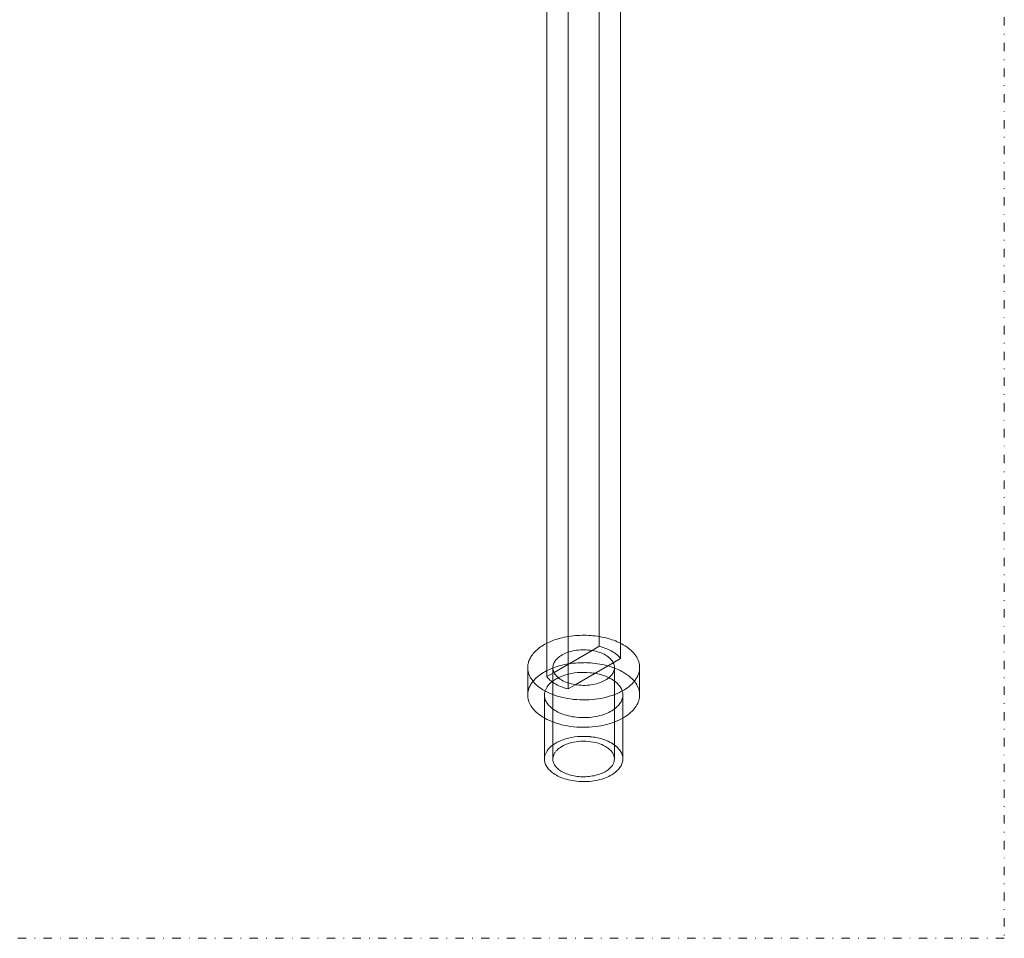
# Model space of a CAD drawing. Header units: millimetres. Extents: x -48 to 1379, y -71 to 1988.
# Tile 6 of 20: x 1024 to 1376, y -71 to 257. Entities that reach past the tile are written whole.
import ezdxf

# ---------------------------------------------------------------- set-up
doc = ezdxf.new("R2010")
doc.units = ezdxf.units.MM
doc.header["$MEASUREMENT"] = 0
doc.linetypes.add('DASHEDDOT', pattern=[9.2, 3, -3, 0.2, -3])
doc.layers.add('Default', color=7, linetype='Continuous', true_color=0xffffff)

msp = doc.modelspace()

# ---------------------------------------------------------------- linework, layer by layer
at = {"layer": 'Default', "color": 7, "linetype": 'DASHEDDOT', "lineweight": 5, "true_color": 0xffffff}
msp.add_line((1375.63, 1987.57), (1375.63, -71.22), dxfattribs=at)
at = {"layer": 'Default', "color": 131, "linetype": 'Continuous', "lineweight": 5, "true_color": 0xa0ffff}
for p, q in [((1230.86, 33.12), (1230.86, 350.74)), ((1238.44, 28.74), (1238.44, 346.36)), ((1212.1, 22.29), (1212.1, 339.91)), ((1219.68, 17.91), (1219.68, 335.52)), ((1230.86, 33.12), (1228.27, 31.62)), ((1228.27, 31.62), (1214.69, 23.78)), ((1235.85, 27.24), (1238.44, 28.74)), ((1205.27, 25.51), (1205.27, 15.71)), ((1214.27, 25.51), (1214.27, -7.15)), ((1222.27, 19.4), (1235.85, 27.24)), ((1236.27, 25.51), (1236.27, -7.15)), ((1245.27, 25.51), (1245.27, 15.71)), ((1214.69, 23.78), (1212.1, 22.29)), ((1219.68, 17.91), (1222.27, 19.4)), ((1211.27, 15.71), (1211.27, -7.15)), ((1239.27, 15.71), (1239.27, -7.15))]:
    msp.add_line(p, q, dxfattribs=at)
at = {"layer": 'Default', "color": 3, "linetype": 'DASHEDDOT', "lineweight": 5, "true_color": 0x00ff00}
msp.add_line((1375.63, -71.22), (-48.22, -71.22), dxfattribs=at)
at = {"layer": 'Default', "color": 131, "linetype": 'Continuous', "lineweight": 5, "true_color": 0xa0ffff}
for centre, radius, start, end in [((1223.64, 10.47), 26.41, 106.4764, 112.388), ((1224.42, 7.85), 29.14, 100.4677, 106.4764), ((1225.18, 3.7), 33.36, 94.8524, 100.4677), ((1225.27, 2.63), 34.43, 89.6667, 94.8524), ((1225.27, 2.77), 34.29, 84.47, 89.6667), ((1225.39, 3.98), 33.08, 78.8241, 84.47), ((1226.25, 8.33), 28.64, 72.7567, 78.8241), ((1227.08, 10.99), 25.86, 66.768, 72.7567), ((1217.21, 22.04), 13.08, 126.6744, 135.6256), ((1220.14, 18.1), 18, 119.0467, 126.6744), ((1221.51, 15.64), 20.82, 112.388, 119.0467), ((1225.08, 14.53), 17.32, 97.8529, 106.6013), ((1225.28, 13.1), 18.77, 89.3148, 97.8529), ((1225.28, 13.36), 18.5, 80.7158, 89.3148), ((1226.12, 13.78), 19.91, 68.1418, 76.2426), ((1228.2, 18.96), 14.33, 58.5912, 68.1418), ((1229.29, 16.14), 20.25, 60.0002, 66.768), ((1231, 19.11), 16.82, 48.4717, 60.0002), ((1235.16, 23.81), 10.55, 33.8974, 48.4717), ((1212.72, 25.35), 7.47, 156.5337, 167.9346), ((1213.52, 25), 8.34, 145.3333, 156.5337), ((1215.79, 23.43), 11.1, 135.6256, 145.3333), ((1220.06, 24.39), 6.09, 128.8708, 144.4601), ((1222.6, 21.24), 10.14, 116.8031, 128.8708), ((1223.77, 18.92), 12.75, 106.6013, 116.8031), ((1225.56, 15.05), 16.79, 71.2842, 80.7158), ((1227.18, 19.84), 11.74, 60.0002, 71.2842), ((1228.56, 22.23), 8.97, 45.4609, 60.0002), ((1231.29, 25), 5.09, 26.1123, 45.4609), ((1229.56, 21.19), 11.71, 48.5628, 58.5912), ((1232.13, 24.1), 7.83, 36.2903, 48.5628), ((1236.88, 24.96), 8.48, 17.9619, 33.8974), ((1211.94, 25.51), 6.67, 167.9346, 180), ((1211.95, 25.51), 6.68, 180, 196.4808), ((1221.51, 5.84), 20.82, 112.388, 119.0467), ((1223.64, 0.67), 26.41, 106.4764, 112.388), ((1217.95, 25.51), 3.68, 161.0602, 180), ((1217.94, 25.51), 3.67, 180, 193.5221), ((1218.48, 25.64), 4.22, 193.5221, 206.1246), ((1218.99, 25.16), 4.78, 144.4601, 161.0602), ((1224.42, -1.95), 29.14, 100.4677, 106.4764), ((1225.18, -6.1), 33.36, 94.8524, 100.4677), ((1225.27, -7.17), 34.43, 89.6667, 94.8524), ((1225.27, -7.02), 34.29, 84.47, 89.6667), ((1225.39, -5.82), 33.08, 78.8241, 84.47), ((1226.25, -1.47), 28.64, 72.7567, 78.8241), ((1227.08, 1.19), 25.86, 66.768, 72.7567), ((1232.06, 25.38), 4.22, 13.5153, 26.1123), ((1232.59, 25.51), 3.68, 341.02, 360), ((1232.6, 25.51), 3.67, 360, 13.5153), ((1229.29, 6.34), 20.25, 60.0002, 66.768), ((1238.58, 25.51), 6.69, 0, 17.9619), ((1238.59, 25.51), 6.68, 342.9708, 0), ((1213.39, 25.94), 8.18, 196.4808, 211.3614), ((1214.83, 26.82), 9.87, 211.3614, 224.8728), ((1215.79, 13.63), 11.1, 135.6256, 145.3333), ((1217.21, 12.25), 13.08, 126.6744, 135.6256), ((1220.14, 8.3), 18, 119.0467, 126.6744), ((1218.41, 26.92), 7.83, 216.2981, 228.5696), ((1221.56, 10.72), 12.37, 119.7042, 127.1794), ((1219.22, 26.01), 5.06, 206.1246, 224.6501), ((1222.53, 9.01), 14.33, 112.7495, 119.7042), ((1221.8, 28.56), 8.68, 224.6501, 238.7605), ((1224.1, 5.28), 18.38, 106.6096, 112.7495), ((1223.22, 30.89), 11.41, 238.7605, 250.7927), ((1224.95, 2.42), 21.37, 95.1988, 106.6096), ((1225.23, -0.65), 24.45, 84.5331, 95.1988), ((1225.35, 0.61), 23.18, 79.0518, 84.5331), ((1225.92, 3.53), 20.21, 73.181, 79.0518), ((1226.48, 5.38), 18.28, 67.0049, 73.181), ((1227.95, 29.76), 10.12, 296.9058, 308.9102), ((1228.06, 9.12), 14.21, 60.0002, 67.0049), ((1230.48, 26.64), 6.1, 308.9102, 324.3931), ((1229.29, 11.25), 11.76, 48.3141, 60.0002), ((1231.55, 25.87), 4.78, 324.3931, 341.02), ((1231, 9.31), 16.82, 48.4717, 60.0002), ((1235.16, 14.01), 10.55, 33.8974, 48.4717), ((1235.54, 26.94), 10.07, 314.2522, 327.6928), ((1237.05, 25.98), 8.29, 327.6928, 342.9708), ((1212.72, 15.55), 7.47, 156.5337, 167.9346), ((1213.52, 15.2), 8.34, 145.3333, 156.5337), ((1218.43, 30.4), 14.95, 224.8728, 235.8418), ((1220.42, 33.33), 18.49, 235.8418, 245.7016), ((1216.5, 15.59), 5.24, 156.2119, 167.7596), ((1217.06, 15.34), 5.86, 145.3598, 156.2119), ((1218.6, 14.28), 7.73, 135.9148, 145.3598), ((1219.56, 13.35), 9.06, 127.1794, 135.9148), ((1220.98, 29.83), 11.71, 228.5696, 238.597), ((1222.34, 32.07), 14.34, 238.597, 248.1464), ((1224.42, 37.25), 19.91, 248.1464, 256.2463), ((1224.97, 35.92), 16.74, 250.7927, 260.7208), ((1225.26, 37.67), 18.51, 260.7208, 269.4128), ((1225.26, 37.9), 18.74, 269.4128, 278.0515), ((1225.47, 36.44), 17.26, 278.0515, 286.7552), ((1226.79, 32.07), 12.7, 286.7552, 296.9058), ((1232.24, 14.55), 7.33, 33.4979, 48.3141), ((1229.84, 33.8), 19.03, 293.0983, 303.3611), ((1233.43, 15.34), 5.9, 17.7263, 33.4979), ((1231.89, 30.69), 15.32, 303.3611, 314.2522), ((1236.88, 15.16), 8.48, 17.9619, 33.8974), ((1238.58, 15.71), 6.69, 0, 17.9619), ((1211.94, 15.71), 6.67, 167.9346, 180), ((1211.95, 15.71), 6.68, 180, 196.4808), ((1215.94, 15.71), 4.67, 167.7596, 180), ((1215.95, 15.71), 4.68, 180, 195.9538), ((1216.89, 15.99), 5.66, 195.9538, 210.4452), ((1223.6, 40.37), 26.22, 245.7016, 253.9783), ((1224.64, 43.99), 29.98, 253.9783, 262.0871), ((1225.27, 48.53), 34.57, 262.0871, 269.6377), ((1225.27, 48.65), 34.68, 269.6377, 276.8561), ((1225.73, 44.79), 30.8, 276.8561, 284.5169), ((1226.64, 41.31), 27.2, 284.5169, 293.0983), ((1233.56, 16.03), 5.76, 328.2506, 343.2948), ((1234.59, 15.71), 4.68, 0, 17.7263), ((1234.59, 15.71), 4.68, 343.2948, 0), ((1238.59, 15.71), 6.68, 342.9708, 0), ((1213.39, 16.14), 8.18, 196.4808, 211.3614), ((1214.83, 17.02), 9.87, 211.3614, 224.8728), ((1217.87, 16.56), 6.8, 210.4452, 224.3983), ((1220.43, 19.07), 10.38, 224.3983, 235.677), ((1229.89, 19.34), 10.73, 303.2474, 314.4083), ((1232.51, 16.67), 6.99, 314.4083, 328.2506), ((1235.54, 17.14), 10.07, 314.2522, 327.6928), ((1237.05, 16.19), 8.29, 327.6928, 342.9708), ((1218.43, 20.6), 14.95, 224.8728, 235.8418), ((1220.42, 23.53), 18.49, 235.8418, 245.7016), ((1221.86, 21.16), 12.92, 235.677, 245.7834), ((1224.13, 26.21), 18.45, 245.7834, 254.2351), ((1224.84, 28.72), 21.06, 254.2351, 262.1444), ((1225.27, 31.82), 24.18, 262.1444, 269.5251), ((1225.27, 31.92), 24.29, 269.5251, 276.9183), ((1225.61, 29.14), 21.48, 276.9183, 284.7803), ((1226.26, 26.67), 18.94, 284.7803, 293.2048), ((1228.47, 21.53), 13.34, 293.2048, 303.2474), ((1229.84, 24), 19.03, 293.0983, 303.3611), ((1231.89, 20.89), 15.32, 303.3611, 314.2522), ((1223.6, 30.58), 26.22, 245.7016, 253.9783), ((1224.64, 34.19), 29.98, 253.9783, 262.0871), ((1225.27, 38.74), 34.57, 262.0871, 269.6377), ((1225.27, 38.85), 34.68, 269.6377, 276.8561), ((1225.73, 34.99), 30.8, 276.8561, 284.5169), ((1226.64, 31.51), 27.2, 284.5169, 293.0983), ((1224.1, -17.58), 18.38, 106.6096, 112.7495), ((1224.95, -20.44), 21.37, 95.1988, 106.6096), ((1225.23, -23.51), 24.45, 84.5331, 95.1988), ((1225.35, -22.25), 23.18, 79.0518, 84.5331), ((1225.92, -19.34), 20.21, 73.181, 79.0518), ((1226.48, -17.48), 18.28, 67.0049, 73.181), ((1218.6, -8.58), 7.73, 135.9148, 145.3598), ((1219.56, -9.51), 9.06, 127.1794, 135.9148), ((1221.56, -12.14), 12.37, 119.7042, 127.1794), ((1222.53, -13.85), 14.33, 112.7495, 119.7042), ((1221.22, -9.42), 7.72, 119.3677, 136.1162), ((1224.11, -14.56), 13.62, 106.7773, 119.3677), ((1225.01, -17.53), 16.72, 95.3993, 106.7773), ((1225.24, -20.02), 19.22, 84.7876, 95.3993), ((1225.36, -18.72), 17.92, 73.6147, 84.7876), ((1227, -13.13), 12.09, 60.0002, 73.6147), ((1228.42, -10.68), 9.27, 48.6113, 60.0002), ((1228.06, -13.74), 14.21, 60.0002, 67.0049), ((1229.29, -11.61), 11.76, 48.3141, 60.0002), ((1232.24, -8.31), 7.33, 33.4979, 48.3141), ((1215.94, -7.15), 4.67, 167.7596, 180), ((1216.5, -7.27), 5.24, 156.2119, 167.7596), ((1217.06, -7.52), 5.86, 145.3598, 156.2119), ((1217.94, -7.15), 3.67, 168.4395, 180), ((1218.33, -7.23), 4.07, 157.4668, 168.4395), ((1218.75, -7.4), 4.52, 146.0283, 157.4668), ((1219.99, -8.24), 6.02, 136.1162, 146.0283), ((1230.68, -8.11), 5.84, 34.2502, 48.6113), ((1231.63, -7.46), 4.69, 18.1706, 34.2502), ((1232.59, -7.15), 3.68, 0, 18.1706), ((1233.43, -7.52), 5.9, 17.7263, 33.4979), ((1234.59, -7.15), 4.68, 0, 17.7263), ((1215.95, -7.15), 4.68, 180, 195.9538), ((1216.89, -6.88), 5.66, 195.9538, 210.4452), ((1217.87, -6.3), 6.8, 210.4452, 224.3983), ((1217.94, -7.15), 3.67, 180, 196.5884), ((1218.75, -6.91), 4.51, 196.5884, 211.5476), ((1219.56, -6.41), 5.47, 211.5476, 225.4221), ((1221.61, -4.33), 8.39, 225.4221, 236.6102), ((1229.09, -4.54), 8.12, 304.4802, 315.7808), ((1231.1, -6.5), 5.32, 315.7808, 329.7566), ((1231.86, -6.94), 4.44, 329.7566, 344.1617), ((1232.6, -7.15), 3.67, 344.1617, 0), ((1232.51, -6.19), 6.99, 314.4083, 328.2506), ((1233.56, -6.84), 5.76, 328.2506, 343.2948), ((1234.59, -7.15), 4.68, 343.2948, 0), ((1220.43, -3.79), 10.38, 224.3983, 235.677), ((1221.86, -1.7), 12.92, 235.677, 245.7834), ((1224.13, 3.35), 18.45, 245.7834, 254.2351), ((1222.74, -2.62), 10.44, 236.6102, 246.6732), ((1224.48, 1.42), 14.84, 246.6732, 255.1097), ((1225, 3.37), 16.85, 255.1097, 263.0453), ((1225.27, 5.59), 19.09, 263.0453, 270.5014), ((1225.27, 5.5), 19, 270.5014, 277.932), ((1225.61, 3.04), 16.51, 277.932, 285.9038), ((1226.18, 1.05), 14.44, 285.9038, 294.3617), ((1226.26, 3.81), 18.94, 284.7803, 293.2048), ((1227.97, -2.91), 10.1, 294.3617, 304.4802), ((1228.47, -1.34), 13.34, 293.2048, 303.2474), ((1229.89, -3.52), 10.73, 303.2474, 314.4083), ((1224.84, 5.86), 21.06, 254.2351, 262.1444), ((1225.27, 8.95), 24.18, 262.1444, 269.5251), ((1225.27, 9.06), 24.29, 269.5251, 276.9183), ((1225.61, 6.27), 21.48, 276.9183, 284.7803)]:
    msp.add_arc(centre, radius, start, end, dxfattribs=at)

doc.saveas('drawing.dxf')
